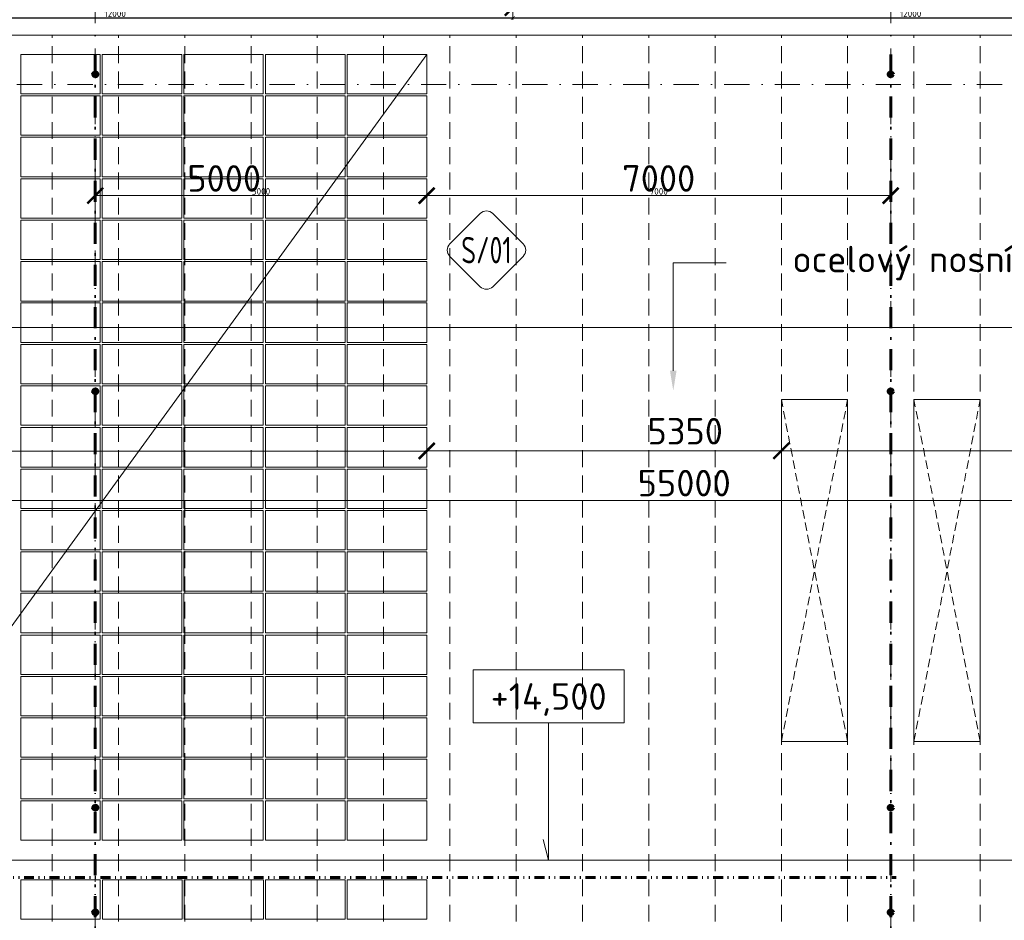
# Model space of a CAD drawing. Header units: millimetres. Extents: x -1695604 to 5289369, y -1488057 to 2187451.
# Tile 107 of 256: x 10860 to 25714, y 160790 to 174380. Entities that reach past the tile are written whole.
import ezdxf
from ezdxf import colors
from ezdxf.entities.mleader import LeaderData, LeaderLine
from ezdxf.enums import TextEntityAlignment as Align
from ezdxf.math import Vec2, Vec3

# ---------------------------------------------------------------- set-up
doc = ezdxf.new("R2010")
doc.units = ezdxf.units.MM
for name, pattern in [('CENTERX2', [101.6, 63.5, -12.7, 12.7, -12.7]), ('DASHDOT', [25.4, 12.7, -6.35, 0, -6.35]), ('DELICI', [7.7, 3, -1.4, 0.25, -1.4, 0.25, -1.4]), ('ČERCHOVANÁ', [25.4, 12.7, -6.35, 0, -6.35]), ('ČÁRKOVANÁ', [19.05, 12.7, -6.35])]:
    doc.linetypes.add(name, pattern=pattern)
doc.layers.get('Defpoints').update_dxf_attribs({"color": 8})
for name, color, linetype, lineweight in [('____podkonstrukce FVE', 3, 'CENTERX2', 9), ('___FVE_návrh var.2', 6, 'Continuous', 5), ('A99_N_kce-pohl', 1, 'Continuous', 9), ('A99_N_koty-200', 5, 'Continuous', 5), ('A99_N_koty-200 @ 200', 5, 'Continuous', 5), ('A99_N_koty-200 @ 50 (2)', 5, 'Continuous', 5), ('A99_N_koty-vysk', 160, 'Continuous', 5), ('A99_N_txt-popis-50 @ 200', 240, 'Continuous', 9), ('A99_N_znaceni 200', 5, 'Continuous', 5), ('A99_S_osy', 1, 'CENTERX2', 5)]:
    doc.layers.add(name, color=color, linetype=linetype, lineweight=lineweight)
doc.styles.add('A99_kota', font='isocpeur.ttf', dxfattribs={"height": 2})
doc.styles.add('A99_popis', font='isocpeur.ttf')
doc.dimstyles.new('A99_kota_200 new', dxfattribs={"dimscale": 200, "dimtxt": 2, "dimasz": 1.2, "dimexe": 0.5, "dimexo": 1.5, "dimgap": 0.3, "dimtad": 1, "dimdec": 0, "dimzin": 3, "dimdsep": 46, "dimtxsty": 'A99_kota', "dimblk": 'ARCHTICK', "dimcen": 2.5, "dimazin": 2, "dimtfac": 0.75, "dimtdec": 0, "dimtmove": 2, "dimatfit": 0, "dimfxl": 0, "dimtolj": 1, "dimtzin": 0, "dimlwd": 5, "dimlwe": 5, "dimarcsym": 0})

# ---------------------------------------------------------------- blocks, each defined once
blk = doc.blocks.new('_ArchTick')
at = {"color": 0, "linetype": 'ByBlock', "const_width": 0.15}
blk.add_lwpolyline([(-0.5, -0.5), (0.5, 0.5)], dxfattribs=at)
blk = doc.blocks.new('*D5232')
at = {"layer": 'A99_N_koty-200', "color": 0, "linetype": 'Continuous', "lineweight": 5, "transparency": 16777216}
for p, q in [((6300, 175360), (6300, 174460)), ((18300, 175360), (18300, 174460)), ((6300, 174560), (18300, 174560))]:
    blk.add_line(p, q, dxfattribs=at)
at = {"layer": 'Defpoints', "color": 0, "linetype": 'Continuous', "lineweight": 18, "transparency": 16777216}
for p in [(6300, 177300), (18300, 176835), (18300, 174560)]:
    blk.add_point(p, dxfattribs=at)
at = {"layer": 'A99_N_koty-200', "color": 0, "linetype": 'Continuous', "lineweight": 5, "transparency": 16777216, "xscale": 240, "yscale": 240, "zscale": 240, "rotation": 180}
blk.add_blockref('_ArchTick', (6300, 174560), dxfattribs=at)
at = {"layer": 'A99_N_koty-200', "color": 0, "linetype": 'Continuous', "lineweight": 5, "transparency": 16777216, "xscale": 240, "yscale": 240, "zscale": 240}
blk.add_blockref('_ArchTick', (18300, 174560), dxfattribs=at)
at = {"layer": 'A99_N_koty-200', "color": 0, "linetype": 'Continuous', "transparency": 16777216, "insert": (12300, 174820), "char_height": 400, "attachment_point": 5, "style": 'A99_kota'}
blk.add_mtext('\\A1;12000', dxfattribs=at)
blk = doc.blocks.new('*D5233')
at = {"layer": 'A99_N_koty-200', "color": 0, "linetype": 'Continuous', "lineweight": 5, "transparency": 16777216}
for p, q in [((6300, 174605), (6300, 174380)), ((18300, 174605), (18300, 174380)), ((6300, 174405), (18300, 174405))]:
    blk.add_line(p, q, dxfattribs=at)
at = {"layer": 'Defpoints', "color": 0, "linetype": 'Continuous', "lineweight": 18, "transparency": 16777216}
for p in [(6300, 177300), (18300, 176835), (18300, 174405)]:
    blk.add_point(p, dxfattribs=at)
at = {"layer": 'A99_N_koty-200', "color": 0, "linetype": 'Continuous', "lineweight": 5, "transparency": 16777216, "xscale": 60, "yscale": 60, "zscale": 60, "rotation": 180}
blk.add_blockref('_ArchTick', (6300, 174405), dxfattribs=at)
at = {"layer": 'A99_N_koty-200', "color": 0, "linetype": 'Continuous', "lineweight": 5, "transparency": 16777216, "xscale": 60, "yscale": 60, "zscale": 60}
blk.add_blockref('_ArchTick', (18300, 174405), dxfattribs=at)
at = {"layer": 'A99_N_koty-200', "color": 0, "linetype": 'Continuous', "transparency": 16777216, "insert": (12300, 174470), "char_height": 100, "attachment_point": 5, "style": 'A99_kota'}
blk.add_mtext('\\A1;12000', dxfattribs=at)
blk = doc.blocks.new('*D5310')
at = {"layer": 'A99_N_koty-200', "color": 0, "linetype": 'Continuous', "lineweight": 5, "transparency": 16777216}
for p, q in [((18300, 175360), (18300, 174460)), ((30300, 175360), (30300, 174460)), ((18300, 174560), (30300, 174560))]:
    blk.add_line(p, q, dxfattribs=at)
at = {"layer": 'Defpoints', "color": 0, "linetype": 'Continuous', "lineweight": 18, "transparency": 16777216}
for p in [(18300, 176835), (30300, 176835), (30300, 174560)]:
    blk.add_point(p, dxfattribs=at)
at = {"layer": 'A99_N_koty-200', "color": 0, "linetype": 'Continuous', "lineweight": 5, "transparency": 16777216, "xscale": 240, "yscale": 240, "zscale": 240, "rotation": 180}
blk.add_blockref('_ArchTick', (18300, 174560), dxfattribs=at)
at = {"layer": 'A99_N_koty-200', "color": 0, "linetype": 'Continuous', "lineweight": 5, "transparency": 16777216, "xscale": 240, "yscale": 240, "zscale": 240}
blk.add_blockref('_ArchTick', (30300, 174560), dxfattribs=at)
at = {"layer": 'A99_N_koty-200', "color": 0, "linetype": 'Continuous', "transparency": 16777216, "insert": (24300, 174820), "char_height": 400, "attachment_point": 5, "style": 'A99_kota'}
blk.add_mtext('\\A1;12000', dxfattribs=at)
blk = doc.blocks.new('*D5311')
at = {"layer": 'A99_N_koty-200', "color": 0, "linetype": 'Continuous', "lineweight": 5, "transparency": 16777216}
for p, q in [((18300, 174605), (18300, 174380)), ((30300, 174605), (30300, 174380)), ((18300, 174405), (30300, 174405))]:
    blk.add_line(p, q, dxfattribs=at)
at = {"layer": 'Defpoints', "color": 0, "linetype": 'Continuous', "lineweight": 18, "transparency": 16777216}
for p in [(18300, 176835), (30300, 176835), (30300, 174405)]:
    blk.add_point(p, dxfattribs=at)
at = {"layer": 'A99_N_koty-200', "color": 0, "linetype": 'Continuous', "lineweight": 5, "transparency": 16777216, "xscale": 60, "yscale": 60, "zscale": 60, "rotation": 180}
blk.add_blockref('_ArchTick', (18300, 174405), dxfattribs=at)
at = {"layer": 'A99_N_koty-200', "color": 0, "linetype": 'Continuous', "lineweight": 5, "transparency": 16777216, "xscale": 60, "yscale": 60, "zscale": 60}
blk.add_blockref('_ArchTick', (30300, 174405), dxfattribs=at)
at = {"layer": 'A99_N_koty-200', "color": 0, "linetype": 'Continuous', "transparency": 16777216, "insert": (24300, 174470), "char_height": 100, "attachment_point": 5, "style": 'A99_kota'}
blk.add_mtext('\\A1;12000', dxfattribs=at)
blk = doc.blocks.new('*D486')
at = {"layer": 'A99_N_koty-200', "color": 0, "linetype": 'Continuous', "lineweight": 5, "ltscale": 0.5, "transparency": 16777216}
for p, q in [((22350, 167875), (22350, 167775)), ((22350, 167875), (37350, 167875)), ((37350, 167875), (37350, 167975))]:
    blk.add_line(p, q, dxfattribs=at)
at = {"layer": 'Defpoints', "color": 0, "linetype": 'Continuous', "lineweight": 0, "ltscale": 0.5, "transparency": 16777216}
for p in [(22350, 167875), (37350, 167875), (37350, 167875)]:
    blk.add_point(p, dxfattribs=at)
at = {"layer": 'A99_N_koty-200', "color": 0, "linetype": 'Continuous', "lineweight": 5, "ltscale": 0.5, "transparency": 16777216, "xscale": 240, "yscale": 240, "zscale": 240, "rotation": 180}
blk.add_blockref('_ArchTick', (22350, 167875), dxfattribs=at)
at = {"layer": 'A99_N_koty-200', "color": 0, "linetype": 'Continuous', "lineweight": 5, "ltscale": 0.5, "transparency": 16777216, "xscale": 240, "yscale": 240, "zscale": 240}
blk.add_blockref('_ArchTick', (37350, 167875), dxfattribs=at)
at = {"layer": 'A99_N_koty-200', "color": 0, "linetype": 'Continuous', "lineweight": 5, "ltscale": 0.5, "transparency": 16777216, "insert": (27540, 168135), "char_height": 400, "attachment_point": 5, "style": 'A99_kota'}
blk.add_mtext('\\A1;15000', dxfattribs=at)
blk = doc.blocks.new('*D487')
at = {"layer": 'A99_N_koty-200', "color": 0, "linetype": 'Continuous', "lineweight": 5, "ltscale": 0.5, "transparency": 16777216}
for p, q in [((-200, 167870), (-200, 167970)), ((17000, 167870), (-200, 167870)), ((17000, 167870), (17000, 167770))]:
    blk.add_line(p, q, dxfattribs=at)
at = {"layer": 'Defpoints', "color": 0, "linetype": 'Continuous', "lineweight": 0, "ltscale": 0.5, "transparency": 16777216}
for p in [(-200, 167870), (-200, 167870), (17000, 167875)]:
    blk.add_point(p, dxfattribs=at)
at = {"layer": 'A99_N_koty-200', "color": 0, "linetype": 'Continuous', "lineweight": 5, "ltscale": 0.5, "transparency": 16777216, "xscale": 240, "yscale": 240, "zscale": 240, "rotation": 180}
blk.add_blockref('_ArchTick', (-200, 167870), dxfattribs=at)
at = {"layer": 'A99_N_koty-200', "color": 0, "linetype": 'Continuous', "lineweight": 5, "ltscale": 0.5, "transparency": 16777216, "xscale": 240, "yscale": 240, "zscale": 240}
blk.add_blockref('_ArchTick', (17000, 167870), dxfattribs=at)
at = {"layer": 'A99_N_koty-200', "color": 0, "linetype": 'Continuous', "lineweight": 5, "ltscale": 0.5, "transparency": 16777216, "insert": (8400, 168130), "char_height": 400, "attachment_point": 5, "style": 'A99_kota'}
blk.add_mtext('\\A1;17200', dxfattribs=at)
blk = doc.blocks.new('*D485')
at = {"layer": 'A99_N_koty-200', "color": 0, "linetype": 'Continuous', "lineweight": 5, "ltscale": 0.5, "transparency": 16777216}
for p, q in [((17000, 167875), (17000, 167975)), ((17000, 167875), (22350, 167875)), ((22350, 167875), (22350, 167975))]:
    blk.add_line(p, q, dxfattribs=at)
at = {"layer": 'Defpoints', "color": 0, "linetype": 'Continuous', "lineweight": 0, "ltscale": 0.5, "transparency": 16777216}
for p in [(17000, 167875), (22350, 167875), (22350, 167875)]:
    blk.add_point(p, dxfattribs=at)
at = {"layer": 'A99_N_koty-200', "color": 0, "linetype": 'Continuous', "lineweight": 5, "ltscale": 0.5, "transparency": 16777216, "xscale": 240, "yscale": 240, "zscale": 240, "rotation": 180}
blk.add_blockref('_ArchTick', (17000, 167875), dxfattribs=at)
at = {"layer": 'A99_N_koty-200', "color": 0, "linetype": 'Continuous', "lineweight": 5, "ltscale": 0.5, "transparency": 16777216, "xscale": 240, "yscale": 240, "zscale": 240}
blk.add_blockref('_ArchTick', (22350, 167875), dxfattribs=at)
at = {"layer": 'A99_N_koty-200', "color": 0, "linetype": 'Continuous', "lineweight": 5, "ltscale": 0.5, "transparency": 16777216, "insert": (20900, 168170), "char_height": 400, "attachment_point": 5, "style": 'A99_kota'}
blk.add_mtext('\\A1;5350', dxfattribs=at)
blk = doc.blocks.new('*D370')
at = {"layer": 'A99_N_koty-200', "color": 0, "linetype": 'Continuous', "lineweight": 5, "ltscale": 0.5, "transparency": 16777216}
for p, q in [((-650, 169735), (-650, 169835)), ((-650, 169735), (138350, 169735)), ((138350, 169735), (138350, 169635))]:
    blk.add_line(p, q, dxfattribs=at)
at = {"layer": 'Defpoints', "color": 0, "linetype": 'Continuous', "lineweight": 0, "ltscale": 0.5, "transparency": 16777216}
for p in [(138350, 169745), (138350, 169735), (-650, 169620)]:
    blk.add_point(p, dxfattribs=at)
at = {"layer": 'A99_N_koty-200', "color": 0, "linetype": 'Continuous', "lineweight": 5, "ltscale": 0.5, "transparency": 16777216, "xscale": 240, "yscale": 240, "zscale": 240, "rotation": 180}
blk.add_blockref('_ArchTick', (-650, 169735), dxfattribs=at)
at = {"layer": 'A99_N_koty-200', "color": 0, "linetype": 'Continuous', "lineweight": 5, "ltscale": 0.5, "transparency": 16777216, "xscale": 240, "yscale": 240, "zscale": 240}
blk.add_blockref('_ArchTick', (138350, 169735), dxfattribs=at)
at = {"layer": 'A99_N_koty-200', "color": 0, "linetype": 'Continuous', "lineweight": 5, "ltscale": 0.5, "transparency": 16777216, "insert": (60350, 170095), "char_height": 400, "attachment_point": 5, "style": 'A99_kota'}
blk.add_mtext('\\A1;139 panelů po 1000mm', dxfattribs=at)
blk = doc.blocks.new('*U66')
at = {"color": 0, "linetype": 'ByBlock'}
for p, q in [((5.7, -4), (5.7, -14.35)), ((5.7, -14.35), (5.286, -12.805))]:
    blk.add_line(p, q, dxfattribs=at)
blk.add_lwpolyline([(0, -4), (11.4, -4), (11.4, 0), (0, 0)], close=True, dxfattribs=at)
at = {"color": 0, "linetype": 'ByBlock', "style": 'A99_kota'}
for tag, p in [('VYSKA', (5.7, -2.241)), ('VYSKA_POPIS1', (5.7, -6.041)), ('VYSKA_POPIS2', (5.9, -9.541)), ('VYSKA_POPIS3', (5.9, -13.041))]:
    blk.add_attdef(tag, text='', height=2, dxfattribs=at).set_placement(p, align=Align.MIDDLE)
blk = doc.blocks.new('*U99')
at = {"color": 0}
for p, q in [((-0.72, 4.14), (-4.15, 0.71)), ((4.14, 0.71), (0.71, 4.14)), ((-4.15, -0.72), (-0.72, -4.15)), ((0.71, -4.15), (4.14, -0.72))]:
    blk.add_line(p, q, dxfattribs=at)
for centre, start, end in [((0, 3.42), 45, 135), ((-3.43, 0), 135, 225), ((3.42, 0), 315, 45), ((0, -3.43), 225, 315)]:
    blk.add_arc(centre, 1.01, start, end, dxfattribs=at)
at = {"color": 0, "linetype": 'ByBlock', "style": 'A99_popis', "width": 0.953108}
blk.add_attdef('SKLADBA', text='', height=3, rotation=0.0103, dxfattribs=at).set_placement((-2.86, -1.51), (2.86, -1.5), align=Align.FIT)
blk = doc.blocks.new('*D488')
at = {"layer": 'A99_N_koty-200', "color": 0, "linetype": 'Continuous', "lineweight": 5, "ltscale": 0.5, "transparency": 16777216}
for p, q in [((-650, 167127), (-650, 167227)), ((54350, 167127), (-650, 167127)), ((54350, 167127), (54350, 167227))]:
    blk.add_line(p, q, dxfattribs=at)
at = {"layer": 'Defpoints', "color": 0, "linetype": 'Continuous', "lineweight": 0, "ltscale": 0.5, "transparency": 16777216}
for p in [(-650, 167127), (-650, 167127), (54350, 167127)]:
    blk.add_point(p, dxfattribs=at)
at = {"layer": 'A99_N_koty-200', "color": 0, "linetype": 'Continuous', "lineweight": 5, "ltscale": 0.5, "transparency": 16777216, "xscale": 240, "yscale": 240, "zscale": 240, "rotation": 180}
blk.add_blockref('_ArchTick', (-650, 167127), dxfattribs=at)
at = {"layer": 'A99_N_koty-200', "color": 0, "linetype": 'Continuous', "lineweight": 5, "ltscale": 0.5, "transparency": 16777216, "xscale": 240, "yscale": 240, "zscale": 240}
blk.add_blockref('_ArchTick', (54350, 167127), dxfattribs=at)
at = {"layer": 'A99_N_koty-200', "color": 0, "linetype": 'Continuous', "lineweight": 5, "ltscale": 0.5, "transparency": 16777216, "insert": (20885, 167387), "char_height": 400, "attachment_point": 5, "style": 'A99_kota'}
blk.add_mtext('\\A1;55000', dxfattribs=at)
blk = doc.blocks.new('*D5736')
at = {"layer": 'A99_N_koty-200', "color": 0, "linetype": 'Continuous', "lineweight": 5, "transparency": 16777216}
for p, q in [((12000, 172525), (12000, 171625)), ((12000, 171725), (17000, 171725)), ((17000, 171725), (17000, 171825))]:
    blk.add_line(p, q, dxfattribs=at)
at = {"layer": 'Defpoints', "color": 0, "linetype": 'Continuous', "lineweight": 18, "transparency": 16777216}
for p in [(12000, 173052.5), (17000, 171725), (17000, 171725)]:
    blk.add_point(p, dxfattribs=at)
at = {"layer": 'A99_N_koty-200', "color": 0, "linetype": 'Continuous', "lineweight": 5, "transparency": 16777216, "xscale": 240, "yscale": 240, "zscale": 240, "rotation": 180}
blk.add_blockref('_ArchTick', (12000, 171725), dxfattribs=at)
at = {"layer": 'A99_N_koty-200', "color": 0, "linetype": 'Continuous', "lineweight": 5, "transparency": 16777216, "xscale": 240, "yscale": 240, "zscale": 240}
blk.add_blockref('_ArchTick', (17000, 171725), dxfattribs=at)
at = {"layer": 'A99_N_koty-200', "color": 0, "linetype": 'Continuous', "transparency": 16777216, "insert": (13945, 171985), "char_height": 400, "attachment_point": 5, "style": 'A99_kota'}
blk.add_mtext('\\A1;5000', dxfattribs=at)
blk = doc.blocks.new('*D5737')
at = {"layer": 'A99_N_koty-200', "color": 0, "linetype": 'Continuous', "lineweight": 5, "transparency": 16777216}
for p, q in [((12000, 171925), (12000, 171700)), ((12000, 171725), (17000, 171725)), ((17000, 171725), (17000, 171750))]:
    blk.add_line(p, q, dxfattribs=at)
at = {"layer": 'Defpoints', "color": 0, "linetype": 'Continuous', "lineweight": 18, "transparency": 16777216}
for p in [(12000, 173052.5), (17000, 171725), (17000, 171725)]:
    blk.add_point(p, dxfattribs=at)
at = {"layer": 'A99_N_koty-200', "color": 0, "linetype": 'Continuous', "lineweight": 5, "transparency": 16777216, "xscale": 60, "yscale": 60, "zscale": 60, "rotation": 180}
blk.add_blockref('_ArchTick', (12000, 171725), dxfattribs=at)
at = {"layer": 'A99_N_koty-200', "color": 0, "linetype": 'Continuous', "lineweight": 5, "transparency": 16777216, "xscale": 60, "yscale": 60, "zscale": 60}
blk.add_blockref('_ArchTick', (17000, 171725), dxfattribs=at)
at = {"layer": 'A99_N_koty-200', "color": 0, "linetype": 'Continuous', "transparency": 16777216, "insert": (14500, 171790), "char_height": 100, "attachment_point": 5, "style": 'A99_kota'}
blk.add_mtext('\\A1;5000', dxfattribs=at)
blk = doc.blocks.new('*D5739')
at = {"layer": 'A99_N_koty-200', "color": 0, "linetype": 'Continuous', "lineweight": 5, "transparency": 16777216}
for p, q in [((24000, 172525), (24000, 171625)), ((17000, 171725), (17000, 171825)), ((17000, 171725), (24000, 171725))]:
    blk.add_line(p, q, dxfattribs=at)
at = {"layer": 'Defpoints', "color": 0, "linetype": 'Continuous', "lineweight": 18, "transparency": 16777216}
for p in [(24000, 173052.5), (17000, 171725), (24000, 171725)]:
    blk.add_point(p, dxfattribs=at)
at = {"layer": 'A99_N_koty-200', "color": 0, "linetype": 'Continuous', "lineweight": 5, "transparency": 16777216, "xscale": 240, "yscale": 240, "zscale": 240, "rotation": 180}
blk.add_blockref('_ArchTick', (17000, 171725), dxfattribs=at)
at = {"layer": 'A99_N_koty-200', "color": 0, "linetype": 'Continuous', "lineweight": 5, "transparency": 16777216, "xscale": 240, "yscale": 240, "zscale": 240}
blk.add_blockref('_ArchTick', (24000, 171725), dxfattribs=at)
at = {"layer": 'A99_N_koty-200', "color": 0, "linetype": 'Continuous', "transparency": 16777216, "insert": (20500, 171985), "char_height": 400, "attachment_point": 5, "style": 'A99_kota'}
blk.add_mtext('\\A1;7000', dxfattribs=at)
blk = doc.blocks.new('*D5740')
at = {"layer": 'A99_N_koty-200', "color": 0, "linetype": 'Continuous', "lineweight": 5, "transparency": 16777216}
for p, q in [((24000, 171925), (24000, 171700)), ((17000, 171725), (17000, 171750)), ((17000, 171725), (24000, 171725))]:
    blk.add_line(p, q, dxfattribs=at)
at = {"layer": 'Defpoints', "color": 0, "linetype": 'Continuous', "lineweight": 18, "transparency": 16777216}
for p in [(24000, 173052.5), (17000, 171725), (24000, 171725)]:
    blk.add_point(p, dxfattribs=at)
at = {"layer": 'A99_N_koty-200', "color": 0, "linetype": 'Continuous', "lineweight": 5, "transparency": 16777216, "xscale": 60, "yscale": 60, "zscale": 60, "rotation": 180}
blk.add_blockref('_ArchTick', (17000, 171725), dxfattribs=at)
at = {"layer": 'A99_N_koty-200', "color": 0, "linetype": 'Continuous', "lineweight": 5, "transparency": 16777216, "xscale": 60, "yscale": 60, "zscale": 60}
blk.add_blockref('_ArchTick', (24000, 171725), dxfattribs=at)
at = {"layer": 'A99_N_koty-200', "color": 0, "linetype": 'Continuous', "transparency": 16777216, "insert": (20500, 171790), "char_height": 100, "attachment_point": 5, "style": 'A99_kota'}
blk.add_mtext('\\A1;7000', dxfattribs=at)
blk = doc.blocks.new('*U6165')
at = {"layer": 'A99_N_koty-200 @ 200', "linetype": 'Continuous'}
dim = blk.add_linear_dim(base=(18300, 174560), p1=(6300, 177300), p2=(18300, 176835), dimstyle='A99_kota_200 new', override={"dimscale": 200, "dimtix": 1, "dimtofl": 1, "dimtmove": 2, "dimatfit": 0}, dxfattribs=at)
dim.commit()
dim.dimension.update_dxf_attribs({"geometry": '*D5232', "text_midpoint": (12300, 174820)})
at = {"layer": 'A99_N_koty-200 @ 50 (2)', "linetype": 'Continuous'}
dim = blk.add_linear_dim(base=(18300, 174405), p1=(6300, 177300), p2=(18300, 176835), dimstyle='A99_kota_200 new', override={"dimscale": 50, "dimtix": 1, "dimtofl": 1, "dimtmove": 2, "dimatfit": 0}, dxfattribs=at)
dim.commit()
dim.dimension.update_dxf_attribs({"geometry": '*D5233', "text_midpoint": (12300, 174470)})
blk = doc.blocks.new('*U6191')
at = {"layer": 'A99_N_koty-200 @ 200', "linetype": 'Continuous'}
dim = blk.add_linear_dim(base=(30300, 174560), p1=(18300, 176835), p2=(30300, 176835), dimstyle='A99_kota_200 new', override={"dimscale": 200, "dimtix": 1, "dimtofl": 1, "dimtmove": 2, "dimatfit": 0}, dxfattribs=at)
dim.commit()
dim.dimension.update_dxf_attribs({"geometry": '*D5310', "text_midpoint": (24300, 174820)})
at = {"layer": 'A99_N_koty-200 @ 50 (2)', "linetype": 'Continuous'}
dim = blk.add_linear_dim(base=(30300, 174405), p1=(18300, 176835), p2=(30300, 176835), dimstyle='A99_kota_200 new', override={"dimscale": 50, "dimtix": 1, "dimtofl": 1, "dimtmove": 2, "dimatfit": 0}, dxfattribs=at)
dim.commit()
dim.dimension.update_dxf_attribs({"geometry": '*D5311', "text_midpoint": (24300, 174470)})
blk = doc.blocks.new('*U6364')
at = {"layer": 'A99_N_koty-200 @ 200', "linetype": 'Continuous'}
dim = blk.add_linear_dim(base=(17000, 171725), p1=(12000, 173052.5), p2=(17000, 171725), dimstyle='A99_kota_200 new', override={"dimscale": 200, "dimtix": 1, "dimtofl": 1, "dimtmove": 2, "dimatfit": 0}, dxfattribs=at)
dim.commit()
dim.dimension.update_dxf_attribs({"geometry": '*D5736', "text_midpoint": (13945, 171985), "dimtype": 128})
at = {"layer": 'A99_N_koty-200 @ 50 (2)', "linetype": 'Continuous'}
dim = blk.add_linear_dim(base=(17000, 171725), p1=(12000, 173052.5), p2=(17000, 171725), dimstyle='A99_kota_200 new', override={"dimscale": 50, "dimtix": 1, "dimtofl": 1, "dimtmove": 2, "dimatfit": 0}, dxfattribs=at)
dim.commit()
dim.dimension.update_dxf_attribs({"geometry": '*D5737', "text_midpoint": (14500, 171790)})
blk = doc.blocks.new('*U6365')
at = {"layer": 'A99_N_koty-200 @ 200', "linetype": 'Continuous'}
dim = blk.add_linear_dim(base=(24000, 171725), p1=(17000, 171725), p2=(24000, 173052.5), dimstyle='A99_kota_200 new', override={"dimscale": 200, "dimtix": 1, "dimtofl": 1, "dimtmove": 2, "dimatfit": 0}, dxfattribs=at)
dim.commit()
dim.dimension.update_dxf_attribs({"geometry": '*D5739', "text_midpoint": (20500, 171985)})
at = {"layer": 'A99_N_koty-200 @ 50 (2)', "linetype": 'Continuous'}
dim = blk.add_linear_dim(base=(24000, 171725), p1=(17000, 171725), p2=(24000, 173052.5), dimstyle='A99_kota_200 new', override={"dimscale": 50, "dimtix": 1, "dimtofl": 1, "dimtmove": 2, "dimatfit": 0}, dxfattribs=at)
dim.commit()
dim.dimension.update_dxf_attribs({"geometry": '*D5740', "text_midpoint": (20500, 171790)})

msp = doc.modelspace()

# ---------------------------------------------------------------- linework, layer by layer
at = {"layer": '____podkonstrukce FVE', "color": 3, "linetype": 'ČERCHOVANÁ', "lineweight": 60, "ltscale": 25}
for points in [[(12000, 173855), (12000, 150000)], [(24000, 173855), (24000, 150000)]]:
    msp.add_lwpolyline(points, dxfattribs=at)
at = {"layer": '____podkonstrukce FVE', "color": 3, "linetype": 'DELICI', "lineweight": 60, "ltscale": 50}
msp.add_lwpolyline([(-240, 161437.5), (24082.5, 161437.5)], dxfattribs=at)
at = {"layer": '____podkonstrukce FVE', "color": 3, "linetype": 'Continuous', "lineweight": 80, "ltscale": 0.5}
for centre in [(12000, 173555), (24000, 173555), (12000, 168772.5), (24000, 168772.5), (12000, 162490), (24000, 162490), (12000, 160910), (24000, 160910)]:
    msp.add_circle(centre, 30, dxfattribs=at)
at = {"layer": '___FVE_návrh var.2', "linetype": 'Continuous', "lineweight": 5, "ltscale": 0.5}
msp.add_lwpolyline([(-200, 150170), (17000, 173855)], dxfattribs=at)
at = {"layer": '___FVE_návrh var.2', "lineweight": 5, "ltscale": 2}
for points in [[(12075, 173855), (12075, 173260), (10875, 173260), (10875, 173855)], [(12105, 173855), (12105, 173260), (13305, 173260), (13305, 173855)], [(13335, 173855), (13335, 173260), (14535, 173260), (14535, 173855)], [(14570, 173855), (14570, 173260), (15770, 173260), (15770, 173855)], [(15800, 173855), (15800, 173260), (17000, 173260), (17000, 173855)], [(12075, 173230), (12075, 172635), (10875, 172635), (10875, 173230)], [(12105, 173230), (12105, 172635), (13305, 172635), (13305, 173230)], [(13335, 173230), (13335, 172635), (14535, 172635), (14535, 173230)], [(14570, 173230), (14570, 172635), (15770, 172635), (15770, 173230)], [(15800, 173230), (15800, 172635), (17000, 172635), (17000, 173230)], [(12075, 172605), (12075, 172010), (10875, 172010), (10875, 172605)], [(12105, 172605), (12105, 172010), (13305, 172010), (13305, 172605)], [(13335, 172605), (13335, 172010), (14535, 172010), (14535, 172605)], [(14570, 172605), (14570, 172010), (15770, 172010), (15770, 172605)], [(15800, 172605), (15800, 172010), (17000, 172010), (17000, 172605)], [(12075, 171980), (12075, 171385), (10875, 171385), (10875, 171980)], [(12105, 171980), (12105, 171385), (13305, 171385), (13305, 171980)], [(13335, 171980), (13335, 171385), (14535, 171385), (14535, 171980)], [(14570, 171980), (14570, 171385), (15770, 171385), (15770, 171980)], [(15800, 171980), (15800, 171385), (17000, 171385), (17000, 171980)], [(12075, 171355), (12075, 170760), (10875, 170760), (10875, 171355)], [(12105, 171355), (12105, 170760), (13305, 170760), (13305, 171355)], [(13335, 171355), (13335, 170760), (14535, 170760), (14535, 171355)], [(14570, 171355), (14570, 170760), (15770, 170760), (15770, 171355)], [(15800, 171355), (15800, 170760), (17000, 170760), (17000, 171355)], [(12075, 170730), (12075, 170135), (10875, 170135), (10875, 170730)], [(12105, 170730), (12105, 170135), (13305, 170135), (13305, 170730)], [(13335, 170730), (13335, 170135), (14535, 170135), (14535, 170730)], [(14570, 170730), (14570, 170135), (15770, 170135), (15770, 170730)], [(15800, 170730), (15800, 170135), (17000, 170135), (17000, 170730)], [(12075, 170105), (12075, 169510), (10875, 169510), (10875, 170105)], [(12105, 170105), (12105, 169510), (13305, 169510), (13305, 170105)], [(13335, 170105), (13335, 169510), (14535, 169510), (14535, 170105)], [(14570, 170105), (14570, 169510), (15770, 169510), (15770, 170105)], [(15800, 170105), (15800, 169510), (17000, 169510), (17000, 170105)], [(12075, 169480), (12075, 168885), (10875, 168885), (10875, 169480)], [(12105, 169480), (12105, 168885), (13305, 168885), (13305, 169480)], [(13335, 169480), (13335, 168885), (14535, 168885), (14535, 169480)], [(14570, 169480), (14570, 168885), (15770, 168885), (15770, 169480)], [(15800, 169480), (15800, 168885), (17000, 168885), (17000, 169480)], [(12075, 168855), (12075, 168260), (10875, 168260), (10875, 168855)], [(12105, 168855), (12105, 168260), (13305, 168260), (13305, 168855)], [(13335, 168855), (13335, 168260), (14535, 168260), (14535, 168855)], [(14570, 168855), (14570, 168260), (15770, 168260), (15770, 168855)], [(15800, 168855), (15800, 168260), (17000, 168260), (17000, 168855)], [(12075, 168225), (12075, 167630), (10875, 167630), (10875, 168225)], [(12105, 168225), (12105, 167630), (13305, 167630), (13305, 168225)], [(13335, 168225), (13335, 167630), (14535, 167630), (14535, 168225)], [(14570, 168225), (14570, 167630), (15770, 167630), (15770, 168225)], [(15800, 168225), (15800, 167630), (17000, 167630), (17000, 168225)], [(12075, 167600), (12075, 167005), (10875, 167005), (10875, 167600)], [(12105, 167600), (12105, 167005), (13305, 167005), (13305, 167600)], [(13335, 167600), (13335, 167005), (14535, 167005), (14535, 167600)], [(14570, 167600), (14570, 167005), (15770, 167005), (15770, 167600)], [(15800, 167600), (15800, 167005), (17000, 167005), (17000, 167600)], [(12075, 166975), (12075, 166380), (10875, 166380), (10875, 166975)], [(12105, 166975), (12105, 166380), (13305, 166380), (13305, 166975)], [(13335, 166975), (13335, 166380), (14535, 166380), (14535, 166975)], [(14570, 166975), (14570, 166380), (15770, 166380), (15770, 166975)], [(15800, 166975), (15800, 166380), (17000, 166380), (17000, 166975)], [(12075, 166350), (12075, 165755), (10875, 165755), (10875, 166350)], [(12105, 166350), (12105, 165755), (13305, 165755), (13305, 166350)], [(13335, 166350), (13335, 165755), (14535, 165755), (14535, 166350)], [(14570, 166350), (14570, 165755), (15770, 165755), (15770, 166350)], [(15800, 166350), (15800, 165755), (17000, 165755), (17000, 166350)], [(12075, 165725), (12075, 165130), (10875, 165130), (10875, 165725)], [(12105, 165725), (12105, 165130), (13305, 165130), (13305, 165725)], [(13335, 165725), (13335, 165130), (14535, 165130), (14535, 165725)], [(14570, 165725), (14570, 165130), (15770, 165130), (15770, 165725)], [(15800, 165725), (15800, 165130), (17000, 165130), (17000, 165725)], [(12075, 165095), (12075, 164500), (10875, 164500), (10875, 165095)], [(12105, 165095), (12105, 164500), (13305, 164500), (13305, 165095)], [(13335, 165095), (13335, 164500), (14535, 164500), (14535, 165095)], [(14570, 165095), (14570, 164500), (15770, 164500), (15770, 165095)], [(15800, 165095), (15800, 164500), (17000, 164500), (17000, 165095)], [(12075, 164470), (12075, 163875), (10875, 163875), (10875, 164470)], [(12105, 164470), (12105, 163875), (13305, 163875), (13305, 164470)], [(13335, 164470), (13335, 163875), (14535, 163875), (14535, 164470)], [(14570, 164470), (14570, 163875), (15770, 163875), (15770, 164470)], [(15800, 164470), (15800, 163875), (17000, 163875), (17000, 164470)], [(12075, 163845), (12075, 163250), (10875, 163250), (10875, 163845)], [(12105, 163845), (12105, 163250), (13305, 163250), (13305, 163845)], [(13335, 163845), (13335, 163250), (14535, 163250), (14535, 163845)], [(14570, 163845), (14570, 163250), (15770, 163250), (15770, 163845)], [(15800, 163845), (15800, 163250), (17000, 163250), (17000, 163845)], [(12075, 163220), (12075, 162625), (10875, 162625), (10875, 163220)], [(12105, 163220), (12105, 162625), (13305, 162625), (13305, 163220)], [(13335, 163220), (13335, 162625), (14535, 162625), (14535, 163220)], [(14570, 163220), (14570, 162625), (15770, 162625), (15770, 163220)], [(15800, 163220), (15800, 162625), (17000, 162625), (17000, 163220)], [(12075, 162595), (12075, 162000), (10875, 162000), (10875, 162595)], [(12105, 162595), (12105, 162000), (13305, 162000), (13305, 162595)], [(13335, 162595), (13335, 162000), (14535, 162000), (14535, 162595)], [(14570, 162595), (14570, 162000), (15770, 162000), (15770, 162595)], [(15800, 162595), (15800, 162000), (17000, 162000), (17000, 162595)], [(10875, 160805), (10875, 161400), (12075, 161400), (12075, 160805)], [(12110, 160805), (12110, 161400), (13310, 161400), (13310, 160805)], [(13340, 160805), (13340, 161400), (14540, 161400), (14540, 160805)], [(14570, 160805), (14570, 161400), (15770, 161400), (15770, 160805)], [(15800, 160805), (15800, 161400), (17000, 161400), (17000, 160805)]]:
    msp.add_lwpolyline(points, close=True, dxfattribs=at)
at = {"layer": 'A99_N_kce-pohl', "color": 1, "linetype": 'Continuous', "lineweight": 9, "ltscale": 25}
msp.add_lwpolyline([(138352.5, 174145), (138352.5, 174410), (7350, 174410), (7350, 174145)], close=True, dxfattribs=at)
at = {"layer": 'A99_N_kce-pohl', "color": 254, "linetype": 'ČÁRKOVANÁ', "lineweight": 5, "ltscale": 20, "true_color": 0xffd9cc}
for points in [[(11350, 148960), (11350, 148960), (11350, 174145)], [(12350, 148960), (12350, 148960), (12350, 174145)], [(13350, 148960), (13350, 148960), (13350, 174145)], [(14350, 148960), (14350, 148960), (14350, 174145)], [(15350, 148960), (15350, 148960), (15350, 174145)], [(16350, 148960), (16350, 148960), (16350, 174145)], [(17350, 148960), (17350, 148960), (17350, 174145)], [(18350, 148960), (18350, 148960), (18350, 174145)], [(19350, 148960), (19350, 148960), (19350, 174145)], [(20350, 148960), (20350, 148960), (20350, 174145)], [(21350, 148960), (21350, 148960), (21350, 174145)], [(22350, 148960), (22350, 148960), (22350, 174145)], [(23350, 148960), (23350, 148960), (23350, 174145)], [(24350, 148960), (24350, 148960), (24350, 174145)], [(25350, 148960), (25350, 148960), (25350, 174145)]]:
    msp.add_lwpolyline(points, dxfattribs=at)
at = {"layer": 'A99_N_kce-pohl', "linetype": 'Continuous', "lineweight": 9}
for points in [[(22350, 163487.5), (23350, 163487.5), (23350, 168647.5), (22350, 168647.5)], [(24350, 163487.5), (25350, 163487.5), (25350, 168647.5), (24350, 168647.5)]]:
    msp.add_lwpolyline(points, close=True, dxfattribs=at)
at = {"layer": 'A99_N_kce-pohl', "linetype": 'ČÁRKOVANÁ', "lineweight": 9, "ltscale": 10}
for points in [[(23350, 163487.5), (22350, 168647.5)], [(22350, 163487.5), (23350, 168647.5)], [(25350, 163487.5), (24350, 168647.5)], [(24350, 163487.5), (25350, 168647.5)]]:
    msp.add_lwpolyline(points, dxfattribs=at)
at = {"layer": 'A99_N_kce-pohl', "color": 1, "linetype": 'Continuous', "lineweight": 9, "ltscale": 25}
msp.add_lwpolyline([(138875.5, 161700), (-650, 161700)], dxfattribs=at)
at = {"layer": 'A99_S_osy', "linetype": 'DASHDOT', "lineweight": 5, "ltscale": 30}
for points in [[(12000, 146890), (12000, 179060)], [(24000, 146890), (24000, 179060)], [(152950, 173400), (-2660, 173400)]]:
    msp.add_lwpolyline(points, dxfattribs=at)

# ---------------------------------------------------------------- block references
at = {"layer": 'A99_N_koty-200', "color": 3, "linetype": 'Continuous', "lineweight": 18}
for name in ['*U6165', '*U6191', '*U6364', '*U6365']:
    msp.add_blockref(name, (0, 0), dxfattribs=at)
at = {"layer": 'A99_N_koty-vysk', "xscale": 200, "yscale": 200, "zscale": 200}
msp.add_blockref('*U66', (17700, 164570), dxfattribs=at).add_auto_attribs({'VYSKA': '+14,500'})
at = {"layer": 'A99_N_znaceni 200', "lineweight": 5}
ref = msp.add_blockref('*U99', (17902.7, 170903.4), dxfattribs=dict(at, xscale=133.3, yscale=133.3, zscale=133.3))
ref.add_attrib('SKLADBA', 'S/01', dxfattribs={"layer": '0', "color": 0, "linetype": 'ByBlock', "height": 400, "rotation": 0.01026, "style": 'A99_popis', "width": 0.705829}).set_placement((17521, 170702.7), (18283.3, 170702.8), align=Align.FIT)

# ---------------------------------------------------------------- dimensions: what is measured, and where the dimension line sits
at = {"layer": 'A99_N_koty-200 @ 200', "linetype": 'Continuous', "lineweight": 5, "ltscale": 0.5}
dim = msp.add_linear_dim(base=(138350, 169735), p1=(-650, 169620), p2=(138350, 169745), text='139 panelů po 1000mm', dimstyle='A99_kota_200 new', override={"dimscale": 200, "dimtix": 0, "dimtofl": 1, "dimtmove": 2, "dimatfit": 0}, dxfattribs=at)
dim.commit()
dim.dimension.update_dxf_attribs({"geometry": '*D370', "text_midpoint": (60350, 170095), "dimtype": 128})
dim = msp.add_linear_dim(base=(-200, 167870), p1=(17000, 167875), p2=(-200, 167870), dimstyle='A99_kota_200 new', override={"dimscale": 200, "dimtix": 0, "dimtofl": 1, "dimtmove": 2, "dimatfit": 0}, dxfattribs=at)
dim.commit()
dim.dimension.update_dxf_attribs({"geometry": '*D487', "text_midpoint": (8400, 168130)})
for base, p1, p2, picture, middle in [((22350, 167875), (17000, 167875), (22350, 167875), '*D485', (20900, 168170)), ((37350, 167875), (22350, 167875), (37350, 167875), '*D486', (27540, 168135)), ((-650, 167127.5), (54350, 167127.5), (-650, 167127.5), '*D488', (20885, 167387.5))]:
    dim = msp.add_linear_dim(base=base, p1=p1, p2=p2, dimstyle='A99_kota_200 new', override={"dimscale": 200, "dimtix": 0, "dimtofl": 1, "dimtmove": 2, "dimatfit": 0}, dxfattribs=at)
    dim.commit()
    dim.dimension.update_dxf_attribs({"geometry": picture, "text_midpoint": middle, "dimtype": 128})

# ---------------------------------------------------------------- leaders
at = {"layer": 'A99_N_txt-popis-50 @ 200', "lineweight": 9}
ml = msp.add_multileader_mtext('Standard', dxfattribs=at)
ml.set_content('\\A1;{\\fISOCPEUR|b1|i0|c238|p34;\\C256;ocelový nosník}', color=1, style='A99_popis')
ml.set_leader_properties(color=256, linetype='ByLayer', lineweight=-1)
ml.build(insert=Vec2(0, 0))
ml.multileader.update_dxf_attribs({"dogleg_length": 200, "arrow_head_size": 300, "scale": 200})
ctx = ml.context
ctx.base_point, ctx.scale, ctx.char_height, ctx.arrow_head_size, ctx.landing_gap_size, ctx.plane_origin = Vec3(21517.5, 170710), 200, 400, 300, 1000, Vec3(20965, 164131.7)
notes = []
notes.append((ctx, [(0, (1, 1, 0), (20717.5, 170710), (1, 0), 800, [(0, [(20720, 168782.5)], 0, [])])]))
ctx.mtext.insert, ctx.mtext.width, ctx.mtext.defined_height, ctx.mtext.flow_direction = Vec3(22517.5, 170968.2), 3664.376, 670, 5
for ctx, leaders in notes:
    for number, flags, end, landing, length, lines in leaders:
        leader = LeaderData()
        leader.index, (leader.has_last_leader_line, leader.has_dogleg_vector, leader.attachment_direction) = number, flags
        leader.last_leader_point, leader.dogleg_vector, leader.dogleg_length = Vec3(end), Vec3(landing), length
        for number, points, colour, breaks in lines:
            line = LeaderLine()
            line.index, line.vertices, line.color, line.breaks = number, Vec3.list(points), colors.encode_raw_color(colour), breaks
            leader.lines.append(line)
        ctx.leaders.append(leader)

doc.saveas('drawing.dxf')
